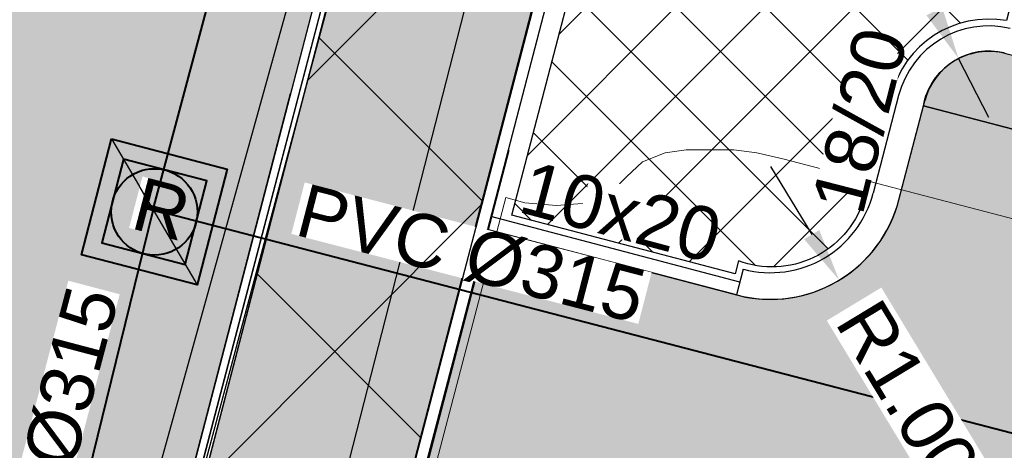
# Model space of a CAD drawing. Header units: metres. Extents: x 252743 to 254903, y 592696 to 593766.
# Tile 18 of 174: x 253659.57 to 253666.98, y 592973.41 to 592976.65. Entities that reach past the tile are written whole.
import ezdxf
from ezdxf.enums import TextEntityAlignment as Align

# ---------------------------------------------------------------- set-up
doc = ezdxf.new("R2010")
doc.units = ezdxf.units.M
doc.linetypes.add('ACAD_ISO11W100', pattern=[33, 12, -3, 12, -3, 0, -3])
doc.linetypes.add('DASHED', pattern=[19.049999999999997, 12.7, -6.35])
for name, color, linetype, lineweight in [('132034000_dwg', 8, 'Continuous', 5), ('B-BH-VH-OPENVERHARDING-G', 250, 'Continuous', 18), ('B-WE-GR-BOOM-S2', 8, 'Continuous', 9), ('B-WE-GR-BOOM_STAMDIAMETER-T', 7, 'Continuous', 25), ('N-RI-HWA-INSPECTIEPUT', 150, 'Continuous', 40), ('N-RI-HWA-PVC', 150, 'ACAD_ISO11W100', 40), ('N-RI-IT-HWA-INSPECTIEPUT', 150, 'Continuous', 40)]:
    doc.layers.add(name, color=color, linetype=linetype, lineweight=lineweight)
for name, color, linetype in [('B-RI-DWA-BETON', 8, 'Continuous'), ('B-RI-HWA-PVC', 8, 'Continuous'), ('N-GR-ARC-GROENVOORZIENING-N', 82, 'Continuous'), ('N-KL-NUTSSTROOK', 10, 'Continuous'), ('N-RI-TEKST 200', 7, 'Continuous'), ('N-WB-ANTIWORTELSCHERM', 6, 'ZIGZAG'), ('N-WB-ARC-ASFALT', 8, 'Continuous'), ('N-WB-ARC-BETONTEGEL 30X30', 8, 'Continuous'), ('N-WB-ARC-SBS-KF-ROODBRUIN-PARKEREN', 24, 'Continuous'), ('N-WB-ARC-SBS-KF-ROODBRUIN-RIJBAAN', 24, 'Continuous'), ('N-WB-BAND GAZONBAND 10x20', 7, 'DASHED'), ('N-WB-BAND OPSLUITBAND 10x20', 7, 'DASHED'), ('N-WB-BAND TEKST 200', 7, 'Continuous'), ('N-WB-BAND TROTTOIRBAND 18 20', 7, 'ACAD_ISO11W100'), ('N-WB-BOCHTSTRAAL', 7, 'Continuous'), ('N-WB-KANTVERHARDING', 2, 'Continuous')]:
    doc.layers.add(name, color=color, linetype=linetype)
doc.layers.add('N-WB-ARC-ASFALT ROOD', color=7, linetype='Continuous', true_color=0xff6666)
doc.layers.add('N-WB-HULP', color=6, linetype='Continuous', plot=False)
doc.layers.get('0').freeze()
doc.styles.add('N_STANDARD 200', font='arial.ttf', dxfattribs={"height": 0.4})
doc.styles.add('NLCS-ISO', font='txt')
doc.linetypes.add('ZIGZAG', pattern='A,0.00254,-5.08,[131,ltypeshp.shx,S=5.08,R=0,X=-5.08,Y=0],-10.16,[131,ltypeshp.shx,S=5.08,R=180,X=5.08,Y=0],-5.08', length=20.32254)
doc.dimstyles.new('N_DIMENSION 200', dxfattribs={"dimtxt": 0.4, "dimasz": 0.4, "dimexe": 0.125, "dimexo": 0.125, "dimgap": 0.25, "dimtad": 1, "dimzin": 3, "dimdsep": 46, "dimtxsty": 'N_STANDARD 200', "dimcen": 0, "dimazin": 3, "dimtfac": 1, "dimtix": 1, "dimtmove": 2, "dimatfit": 3, "dimfxl": 0.125, "dimfxlon": 1, "dimtfill": 1, "dimtolj": 1, "dimtzin": 0, "dimarcsym": 0})

# ---------------------------------------------------------------- blocks, each defined once
blk = doc.blocks.new('OP HOOGTE STELLEN GIET RWA')
blk.add_lwpolyline([(-1.624999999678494, 1.624344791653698), (-1.624999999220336, -1.625655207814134), (1.625000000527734, -1.6256552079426), (1.6249999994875, 1.624344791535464)], close=True)
blk.add_circle((0, 0), 1.625)
at = {"insert": (-0.767318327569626, 1.17813558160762), "char_height": 2, "attachment_point": 1, "style": 'N_STANDARD 200', "bg_fill": 3, "box_fill_scale": 1, "bg_fill_color": 256, "bg_fill_transparency": 0}
blk.add_mtext_dynamic_manual_height_columns('R', width=0.4, gutter_width=2, heights=[0], dxfattribs=at)
blk = doc.blocks.new('INSPECTIEPUT IT')
at = {"flags": 128}
blk.add_lwpolyline([(-2.249999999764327, 2.249999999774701), (2.250000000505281, 2.24999999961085), (2.249999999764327, -2.250000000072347), (-2.250000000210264, -2.249999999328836), (-2.249999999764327, 2.249999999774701)], dxfattribs=at)
at = {"layer": 'N-WB-HULP'}
blk.add_line((-2.249999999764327, 2.249999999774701), (2.249999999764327, -2.250000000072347), dxfattribs=at)
blk = doc.blocks.new('*D631')
at = {"layer": 'Defpoints', "color": 0, "transparency": 16777216}
for p in [(253665.2221467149, 592975.550062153), (253665.7398136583, 592974.694479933)]:
    blk.add_point(p, dxfattribs=at)
at = {"layer": 'N-WB-BOCHTSTRAAL', "color": 0, "lineweight": -2, "transparency": 16777216}
blk.add_line((253665.2221467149, 592975.550062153), (253665.5327468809, 592975.0367128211), dxfattribs=at)
at = {"layer": 'N-WB-BOCHTSTRAAL', "color": 0, "transparency": 16777216}
blk.add_solid([(253665.5897856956, 592975.0712239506), (253665.4757080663, 592975.0022016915), (253665.7398136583, 592974.694479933)], dxfattribs=at)
at = {"layer": 'N-WB-BOCHTSTRAAL', "color": 0, "transparency": 16777216, "insert": (253666.2563682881, 592973.8407361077), "char_height": 0.4, "attachment_point": 5, "rotation": 301.1758843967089, "style": 'N_STANDARD 200', "bg_fill": 3, "box_fill_scale": 1.1, "bg_fill_color": 256, "bg_fill_true_color": 13158600, "bg_fill_transparency": 0}
blk.add_mtext('\\A1;R1.00', dxfattribs=at)
blk = doc.blocks.new('*D632')
at = {"layer": 'Defpoints', "color": 0, "transparency": 16777216}
for p in [(253666.6391928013, 592976.3622232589), (253666.8678428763, 592975.9175670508)]:
    blk.add_point(p, dxfattribs=at)
at = {"layer": 'N-WB-BOCHTSTRAAL', "color": 0, "lineweight": -2, "transparency": 16777216}
for p, q in [((253665.3951242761, 592978.7815655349), (253666.4562727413, 592976.7179482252)), ((253666.8678428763, 592975.9175670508), (253666.6391928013, 592976.3622232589))]:
    blk.add_line(p, q, dxfattribs=at)
at = {"layer": 'N-WB-BOCHTSTRAAL', "color": 0, "transparency": 16777216}
blk.add_solid([(253666.5155602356, 592976.7484349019), (253666.3969852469, 592976.6874615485), (253666.6391928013, 592976.3622232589)], dxfattribs=at)
at = {"layer": 'N-WB-BOCHTSTRAAL', "color": 0, "transparency": 16777216, "insert": (253666.2381901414, 592978.1353384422), "char_height": 0.4, "attachment_point": 5, "rotation": 297.2130278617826, "style": 'N_STANDARD 200', "bg_fill": 3, "box_fill_scale": 1.1, "bg_fill_color": 256, "bg_fill_true_color": 13158600, "bg_fill_transparency": 0}
blk.add_mtext('\\A1;R0.50', dxfattribs=at)
blk = doc.blocks.new('132034000_dwg_GWW-CAD Bgt tekening 12A-1381416-Plot dakaanzicht')
at = {"layer": 'B-BH-VH-OPENVERHARDING-G', "color": 253, "lineweight": 9, "flags": 128}
for points in [[(253665075, 592982645), (253664393, 592980041), (253674304, 592977460), (253673562, 592974542), (253673292, 592973529), (253665315, 592975607), (253665120, 592975652), (253664947, 592975675), (253664774, 592975675), (253664587, 592975675), (253664429, 592975652), (253664257, 592975585), (253664137, 592975472), (253664017, 592975352), (253663866, 592975277), (253663611, 592975255), (253663371, 592975277), (253663229, 592975315), (253662351, 592971975), (253661551, 592969165), (253659976, 592969498), (253660094, 592970075), (253667930, 593000000)], [(253681380, 593049589.0000001), (253667930, 593000000.0000001), (253660094, 592970075.0000001), (253659976, 592969498.0000001), (253659919, 592968756), (253659919, 592967915.0000001), (253660009, 592967060.0000001), (253660189, 592966084), (253660430, 592965124.0000001), (253661030, 592963608), (253661555, 592962392.0000002), (253662216, 592961087), (253662846, 592959721), (253663386, 592958460.0000001)], [(253662351, 592971975), (253663229, 592975315), (253663371, 592975277), (253663611, 592975255), (253663866, 592975277), (253664017, 592975352), (253664137, 592975472), (253664257, 592975585), (253664429, 592975652), (253664587, 592975675), (253664774, 592975675), (253664947, 592975675), (253665120, 592975652), (253665315, 592975607), (253673292, 592973529)]]:
    blk.add_lwpolyline(points, dxfattribs=at)
blk = doc.blocks.new('132034000_dwg-1357416-Plot dakaanzicht')
blk.add_blockref('132034000_dwg_GWW-CAD Bgt tekening 12A-1381416-Plot dakaanzicht', (0, 0))
blk = doc.blocks.new('SGR-BOOM_06_ST')
at = {"linetype": 'Continuous', "flags": 128}
blk.add_lwpolyline([(2.697926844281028, 3.519936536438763), (2.530031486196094, 3.938911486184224), (2.197017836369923, 4.064448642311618), (1.94450365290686, 4.524361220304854), (1.273022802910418, 4.692183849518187), (0.8554126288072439, 4.524288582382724), (1.107912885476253, 4.273186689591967), (1.064270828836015, 3.811889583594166), (0.2276521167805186, 3.979701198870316), (0.3518243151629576, 4.315444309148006), (0.1839317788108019, 4.692111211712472), (-0.1504327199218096, 4.608837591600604), (-0.4861730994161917, 4.692066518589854), (-1.154910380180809, 4.649713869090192), (-1.490634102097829, 4.483188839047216), (-1.95193375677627, 4.56504461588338), (-2.538756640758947, 4.105076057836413), (-2.119756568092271, 3.896293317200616), (-1.994180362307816, 3.643818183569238), (-1.575180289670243, 3.435035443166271), (-1.994130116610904, 2.890461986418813), (-2.538667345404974, 2.766231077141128), (-2.915367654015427, 3.099211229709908), (-2.619546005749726, 3.216664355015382), (-2.873110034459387, 3.855299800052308), (-3.627802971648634, 3.434898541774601), (-4.004453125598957, 3.015887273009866), (-3.794266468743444, 2.84803387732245), (-4.004419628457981, 2.513649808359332), (-4.424759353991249, 2.345754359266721), (-4.716801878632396, 2.05367287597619), (-5.01017267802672, 1.214316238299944), (-3.88011881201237, 0.9209648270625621), (-3.712226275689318, 0.5442979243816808), (-4.004271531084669, 0.2931597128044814), (-4.506508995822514, 0.2931262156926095), (-4.602327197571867, 0.5555981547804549), (-5.093368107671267, 0.3763383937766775), (-4.757596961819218, -0.1681847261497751), (-4.925450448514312, -0.3770066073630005), (-4.716628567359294, -0.544860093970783), (-4.88446521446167, -1.006165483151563), (-4.532341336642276, -1.182198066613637), (-4.716561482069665, -1.550699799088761), (-4.424496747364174, -1.591623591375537), (-4.292786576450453, -1.70719043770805), (-4.61907625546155, -2.106831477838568), (-3.920821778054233, -2.682045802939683), (-3.668355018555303, -2.430910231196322), (-3.459575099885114, -1.969602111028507), (-3.627456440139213, -1.760802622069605), (-3.418684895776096, -1.173935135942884), (-3.123882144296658, -1.341782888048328), (-2.788119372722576, -1.760746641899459), (-2.496040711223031, -2.010481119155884), (-2.788049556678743, -2.807529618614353), (-3.418567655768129, -2.931766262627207), (-3.668290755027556, -3.394441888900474), (-3.332530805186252, -3.771097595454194), (-2.831649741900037, -3.896623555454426), (-2.768861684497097, -4.022178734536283), (-2.70607362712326, -4.147733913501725), (-2.328058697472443, -3.728722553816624), (-1.825821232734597, -3.728689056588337), (-1.574691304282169, -3.89653972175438), (-1.698860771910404, -4.27322610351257), (-1.6988383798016, -4.608960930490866), (-1.154284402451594, -4.735848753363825), (-0.6097418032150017, -4.692139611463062), (-0.4855303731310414, -4.944614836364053), (-0.2330665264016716, -4.64980644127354), (0.1012924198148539, -4.483281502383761), (-0.05880460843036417, -4.006538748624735), (0.2691206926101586, -3.89641674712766), (0.7727313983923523, -4.023307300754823), (0.8560217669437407, -4.608790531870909), (1.149445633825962, -4.565098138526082), (1.441519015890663, -4.735675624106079), (2.070647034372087, -4.232031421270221), (2.365446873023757, -4.356206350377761), (2.321760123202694, -4.14739857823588), (2.657483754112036, -3.979508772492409), (2.406348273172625, -3.728406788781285), (2.112915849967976, -3.643810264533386), (2.574182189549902, -3.226158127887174), (2.615108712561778, -2.975036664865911), (3.159645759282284, -2.848076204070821), (3.537702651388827, -3.058226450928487), (3.787439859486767, -2.807091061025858), (3.770391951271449, -2.632754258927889), (4.123163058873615, -2.632730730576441), (4.123146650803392, -2.386717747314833), (4.458873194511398, -2.262500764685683), (4.458859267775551, -2.05369007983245), (4.082181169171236, -2.05371520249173), (4.543444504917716, -1.591025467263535), (4.250006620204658, -1.424542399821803), (4.626693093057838, -1.550076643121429), (4.752232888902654, -1.256641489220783), (4.54339981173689, -0.9209205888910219), (4.835431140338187, -0.4609716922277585), (4.667549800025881, -0.2521722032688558), (4.249928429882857, -0.2522000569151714), (3.746303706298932, 0.08486595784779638), (4.082024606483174, 0.2936990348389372), (4.375415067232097, 0.8382641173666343), (4.543299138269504, 0.5885213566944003), (4.876296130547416, 0.7127381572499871), (4.667437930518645, 1.425137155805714), (4.711079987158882, 1.886434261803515), (4.499534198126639, 1.969671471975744), (4.163754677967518, 2.639753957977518), (3.828442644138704, 3.012677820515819), (3.373874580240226, 2.603955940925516), (3.662895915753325, 2.430909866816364), (3.914056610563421, 1.801765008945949), (3.537384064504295, 1.718488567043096), (3.327180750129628, 2.136095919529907), (2.991451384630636, 2.054186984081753), (2.657064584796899, 2.305283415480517), (2.238064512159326, 2.514066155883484), (2.446864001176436, 2.681947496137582), (2.321287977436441, 2.931693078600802), (2.530081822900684, 3.184190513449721), (2.865825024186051, 3.05865353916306), (3.159240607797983, 3.226540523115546)], close=True, dxfattribs=at)
blk.add_circle((0, 0), 0.15)
at = {"layer": 'B-WE-GR-BOOM_STAMDIAMETER-T', "style": 'NLCS-ISO'}
blk.add_attdef('STAMDIAMETER', text='', height=0.3, dxfattribs=at).set_placement((0, 0), align=Align.BOTTOM_LEFT)

msp = doc.modelspace()

# ---------------------------------------------------------------- hatches: boundary and pattern name
at = {"layer": 'N-GR-ARC-GROENVOORZIENING-N'}
h = msp.add_hatch(dxfattribs=at)
h.set_pattern_fill('ANSI37', color=256, scale=0.15)
h.set_pattern_definition([(45, (0, 0), (-0.3367596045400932, 0.3367596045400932), []), (135, (0, 0), (-0.3367596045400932, -0.3367596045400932), [])])
edge = h.paths.add_edge_path()
edge.add_line((253665.8241202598, 592984.9365791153), (253690.9600179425, 592978.3349708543))
edge.add_line((253690.9600179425, 592978.3349708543), (253689.2832720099, 592971.9145562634))
edge.add_line((253689.2832720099, 592971.9145562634), (253687.3934096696, 592972.3992110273))
edge.add_line((253687.3934096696, 592972.3992110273), (253688.3976139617, 592976.2554228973))
edge.add_line((253688.3976139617, 592976.2554228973), (253668.5590276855, 592981.420747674))
edge.add_line((253668.5590276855, 592981.420747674), (253667.3754601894, 592976.8749917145))
edge.add_line((253667.3754601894, 592976.8749917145), (253667.0747247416, 592976.9405079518))
edge.add_line((253667.0747247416, 592976.9405079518), (253667.0006111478, 592976.6473919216))
edge.add_arc((253666.8685222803, 592975.898911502), 0.7600463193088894, 79.99171674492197, 165.8970195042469)
edge.add_line((253666.1313842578, 592976.0841085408), (253665.9221358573, 592975.2885269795))
edge.add_arc((253665.2340673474, 592975.5186932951), 0.7255444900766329, 249.5883620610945, 341.50435756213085, ccw=False)
edge.add_line((253664.9810246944, 592974.838704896), (253664.9554193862, 592974.7412997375))
edge.add_line((253664.9554193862, 592974.7412997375), (253663.2731507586, 592975.1835248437))
edge.add_line((253663.2731507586, 592975.1835248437), (253665.8241202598, 592984.9365791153))
at = {"layer": 'N-WB-ARC-ASFALT ROOD'}
h = msp.add_hatch(color=256, dxfattribs=at)
h.dxf.hatch_style = 1
edge = h.paths.add_edge_path()
edge.add_line((253681.795198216, 593060.7059606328), (253684.1282167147, 593060.142150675))
edge.add_line((253684.1282167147, 593060.142150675), (253682.5989554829, 593054.1359466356))
edge.add_line((253682.5989554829, 593054.1359466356), (253682.1889293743, 593052.5565142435))
edge.add_line((253682.1889293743, 593052.5565142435), (253680.6620729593, 593047.0858704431))
edge.add_line((253680.6620729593, 593047.0858704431), (253679.1054187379, 593041.5084627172))
edge.add_line((253679.1054187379, 593041.5084627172), (253678.549143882, 593039.5153600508))
edge.add_line((253678.549143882, 593039.5153600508), (253677.9928690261, 593037.5222573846))
edge.add_line((253677.9928690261, 593037.5222573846), (253676.8855549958, 593033.5548112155))
edge.add_line((253676.8855549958, 593033.5548112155), (253674.8652522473, 593026.2635190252))
edge.add_line((253674.8652522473, 593026.2635190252), (253672.5949240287, 593018.0106704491))
edge.add_line((253672.5949240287, 593018.0106704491), (253669.1808892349, 593004.990021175))
edge.add_line((253669.1808892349, 593004.990021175), (253667.7481913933, 592999.5260569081))
edge.add_line((253667.7481913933, 592999.5260569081), (253666.2847002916, 592994.0059281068))
edge.add_line((253666.2847002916, 592994.0059281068), (253664.0826329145, 592985.5608251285))
edge.add_line((253664.0826329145, 592985.5608251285), (253663.1593980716, 592982.0452766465))
edge.add_line((253663.1593980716, 592982.0452766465), (253662.2369665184, 592978.516837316))
edge.add_line((253662.2369665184, 592978.516837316), (253660.006828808, 592969.9547469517))
edge.add_arc((253666.0676338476, 592968.4498053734), 6.244854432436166, 166.0550773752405, 177.3909185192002)
edge.add_arc((253671.3733736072, 592968.3499073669), 11.5505111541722, 178.0939806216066, 204.17029611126)
edge.add_line((253660.8354667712, 592963.6205493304), (253661.3879641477, 592962.4570251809))
edge.add_line((253661.3879641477, 592962.4570251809), (253661.9203218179, 592961.4069519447))
edge.add_line((253661.9203218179, 592961.4069519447), (253662.3882558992, 592960.3836082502))
edge.add_line((253662.3882558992, 592960.3836082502), (253663.0665735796, 592958.6907580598))
edge.add_line((253663.0665735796, 592958.6907580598), (253663.7417722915, 592956.9366841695))
edge.add_line((253663.7417722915, 592956.9366841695), (253664.4567925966, 592954.6718779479))
edge.add_line((253664.4567925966, 592954.6718779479), (253665.1018604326, 592952.5979883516))
edge.add_arc((253657.4625816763, 592950.2228209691), 8.000000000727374, -15.185234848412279, 17.271260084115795, ccw=False)
edge.add_line((253665.1832539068, 592948.1272970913), (253663.8743140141, 592943.3046863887))
edge.add_line((253663.8743140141, 592943.3046863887), (253662.2023406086, 592937.1479015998))
edge.add_line((253662.2023406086, 592937.1479015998), (253660.5501915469, 592931.0761358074))
edge.add_line((253660.5501915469, 592931.0761358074), (253657.2588915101, 592918.9803731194))
edge.add_line((253657.2588915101, 592918.9803731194), (253654.956477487, 592910.5188371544))
edge.add_line((253654.956477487, 592910.5188371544), (253653.3995344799, 592904.7976819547))
edge.add_arc((253645.1249373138, 592907.1613335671), 8.605568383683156, 290.78435530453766, 344.05792668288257, ccw=False)
edge.add_line((253648.1786378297, 592899.1157931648), (253644.0813659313, 592897.5188260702))
edge.add_arc((253645.8607225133, 592892.9533151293), 4.89999999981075, 111.2927906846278, 175.0684615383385)
edge.add_line((253640.9788616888, 592893.3745453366), (253640.167268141, 592883.9685562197))
edge.add_line((253640.167268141, 592883.9685562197), (253637.7819840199, 592884.2424560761))
edge.add_line((253637.7819840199, 592884.2424560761), (253638.1915143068, 592888.9887203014))
edge.add_line((253638.1915143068, 592888.9887203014), (253638.4442218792, 592891.9174827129))
edge.add_line((253638.4442218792, 592891.9174827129), (253638.5877461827, 592893.5808621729))
edge.add_arc((253645.8607225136, 592892.9533151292), 7.300000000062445, 111.2927906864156, 175.0684615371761, ccw=False)
edge.add_line((253643.20984434, 592899.7549946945), (253647.4177918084, 592901.3949949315))
edge.add_arc((253645.1253727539, 592907.1610918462), 6.205083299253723, 291.6812147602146, 344.0589684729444)
edge.add_line((253651.0918387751, 592905.4568788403), (253652.6889135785, 592911.326242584))
edge.add_line((253652.6889135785, 592911.326242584), (253654.5364483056, 592918.1160644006))
edge.add_line((253654.5364483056, 592918.1160644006), (253656.4453742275, 592925.1315032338))
edge.add_line((253656.4453742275, 592925.1315032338), (253659.3110641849, 592935.6631180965))
edge.add_line((253659.3110641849, 592935.6631180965), (253661.5581123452, 592943.933343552))
edge.add_line((253661.5581123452, 592943.933343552), (253662.8670522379, 592948.7559542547))
edge.add_arc((253657.4582230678, 592950.2233490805), 5.604344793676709, 344.8212266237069, 377.9019312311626)
edge.add_line((253662.7912281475, 592951.9460612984), (253661.8304349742, 592955.0193743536))
edge.add_arc((253611.1297324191, 592938.4890565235), 53.32740990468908, 18.05789785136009, 23.07416480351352)
edge.add_line((253660.1908595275, 592959.3892587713), (253659.9351419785, 592959.9796275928))
edge.add_arc((253868.7138842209, 593063.3533541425), 232.9692910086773, 205.8811838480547, 206.3416364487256, ccw=False)
edge.add_arc((253671.5954013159, 592968.3678242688), 14.1718472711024, 178.2170799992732, 208.2464669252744, ccw=False)
edge.add_arc((253666.0513985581, 592968.4530680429), 8.628317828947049, 166.063415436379, 177.6374467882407, ccw=False)
edge.add_line((253657.677073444, 592970.5311795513), (253658.7306129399, 592974.5766835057))
edge.add_line((253658.7306129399, 592974.5766835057), (253659.6422416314, 592978.076667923))
edge.add_line((253659.6422416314, 592978.076667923), (253660.8501072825, 592982.7005672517))
edge.add_line((253660.8501072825, 592982.7005672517), (253663.3876386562, 592992.4074131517))
edge.add_line((253663.3876386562, 592992.4074131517), (253664.8461752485, 592997.9454542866))
edge.add_line((253664.8461752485, 592997.9454542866), (253665.6668127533, 593001.0448688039))
edge.add_line((253665.6668127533, 593001.0448688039), (253666.7235345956, 593005.0800491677))
edge.add_line((253666.7235345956, 593005.0800491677), (253668.8186469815, 593013.0706142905))
edge.add_line((253668.8186469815, 593013.0706142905), (253670.2820787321, 593018.6524817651))
edge.add_line((253670.2820787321, 593018.6524817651), (253671.9966548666, 593024.896403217))
edge.add_line((253671.9966548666, 593024.896403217), (253674.297867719, 593033.2109778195))
edge.add_line((253674.297867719, 593033.2109778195), (253678.7619207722, 593049.2054380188))
edge.add_line((253678.7619207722, 593049.2054380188), (253680.3137236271, 593054.8874395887))
edge.add_line((253680.3137236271, 593054.8874395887), (253681.795198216, 593060.7059606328))
at = {"layer": 'N-WB-ARC-BETONTEGEL 30X30'}
h = msp.add_hatch(dxfattribs=at)
h.set_pattern_fill('AR-B88', color=256, scale=0.002, angle=255.07, style=0)
h.set_pattern_definition([(255.07, (347.7034093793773, 85.49383894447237), (0.3926804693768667, -0.1047043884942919), []), (345.07, (347.7034093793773, 85.49383894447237), (0.4450326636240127, 0.09163584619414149), [0.4064, -0.4064])])
h.paths.add_polyline_path([(253672.7511180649, 593018.2116929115), (253667.9948731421, 593000.0684130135), (253666.4070259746, 592994.0776182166), (253664.1657516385, 592985.4968022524), (253663.1100139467, 592981.4635453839), (253661.5881619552, 592975.6421768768), (253660.1036000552, 592969.9295412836), (253661.5551687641, 592969.5514562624), (253663.0325852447, 592975.2236501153), (253665.6272428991, 592985.1432294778), (253667.8402875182, 592993.6304310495), (253669.442300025, 592999.6724782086), (253671.0226853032, 593005.7060406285), (253674.1958395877, 593017.8066287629)])
at = {"layer": 'N-WB-ARC-SBS-KF-ROODBRUIN-RIJBAAN'}
h = msp.add_hatch(dxfattribs=at)
h.set_pattern_fill('AR-BRSTD', color=256, scale=0.002, angle=74.95)
h.set_pattern_definition([(74.95, (0, 0), (-0.1308364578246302, 0.03517992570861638), []), (164.95, (0, 0), (-0.1835997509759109, -0.161050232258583), [0.1354836, -0.1354836])])
edge = h.paths.add_edge_path()
edge.add_line((253749.4655183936, 592954.9286246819), (253749.3294561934, 592954.4060473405))
edge.add_line((253749.3294561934, 592954.4060473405), (253703.9523352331, 592966.2209586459))
edge.add_line((253703.9523352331, 592966.2209586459), (253676.8195073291, 592973.2860929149))
edge.add_line((253676.8195073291, 592973.2860929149), (253666.373911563, 592976.004899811))
edge.add_arc((253666.868071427, 592975.9150717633), 0.5022579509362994, 75.18723035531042, 169.6973085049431, ccw=False)
edge.add_line((253666.9964793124, 592976.4006378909), (253669.8974817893, 592975.6472542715))
edge.add_line((253669.8974817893, 592975.6472542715), (253687.3354988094, 592971.1068943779))
edge.add_line((253687.3354988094, 592971.1068943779), (253711.5828817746, 592964.7920352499))
edge.add_line((253711.5828817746, 592964.7920352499), (253727.6000570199, 592960.6217098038))
edge.add_line((253727.6000570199, 592960.6217098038), (253749.4655183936, 592954.9286246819))
h = msp.add_hatch(dxfattribs=at)
h.set_pattern_fill('AR-HBONE', color=256, scale=0.002, angle=164.95)
h.set_pattern_definition([(209.95, (0, 0), (-0.07461856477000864, -0.2775113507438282), [0.6096, -0.2032]), (299.95, (-0.1760648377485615, -0.1014463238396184), (-0.07461856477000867, -0.2775113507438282), [0.6096, -0.2032])])
edge = h.paths.add_edge_path()
edge.add_line((253663.0904468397, 592975.0764520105), (253665.0347420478, 592974.5666594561))
edge.add_arc((253665.2205271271, 592975.5511151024), 1.001832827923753, 259.3129109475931, 345.3711205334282)
edge.add_line((253666.1898825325, 592975.2980951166), (253666.3739138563, 592976.0048992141))
edge.add_line((253666.3739138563, 592976.0048992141), (253666.9421883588, 592975.8569872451))
edge.add_line((253666.9421883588, 592975.8569872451), (253686.6968262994, 592970.7151985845))
edge.add_line((253686.6968262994, 592970.7151985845), (253693.2481519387, 592969.0078010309))
edge.add_line((253693.2481519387, 592969.0078010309), (253717.777923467, 592962.6214560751))
edge.add_line((253717.777923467, 592962.6214560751), (253728.1715909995, 592959.9148695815))
edge.add_line((253728.1715909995, 592959.9148695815), (253747.6159256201, 592954.8521951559))
edge.add_line((253747.6159256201, 592954.8521951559), (253749.3294561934, 592954.4060473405))
edge.add_line((253749.3294561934, 592954.4060473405), (253749.4655183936, 592954.9286246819))
edge.add_arc((253750.7253535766, 592959.7673037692), 4.999999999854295, 255.4060581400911, 300.4258037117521)
edge.add_line((253753.2574643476, 592955.4558753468), (253758.2192762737, 592947.0073914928))
edge.add_line((253758.2192762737, 592947.0073914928), (253717.5725960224, 592957.5902571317))
edge.add_line((253717.5725960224, 592957.5902571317), (253701.1223852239, 592961.8736075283))
edge.add_line((253701.1223852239, 592961.8736075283), (253699.0990891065, 592962.4004390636))
edge.add_line((253699.0990891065, 592962.4004390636), (253682.1637752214, 592966.8101037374))
edge.add_line((253682.1637752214, 592966.8101037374), (253665.726633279, 592971.0900529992))
edge.add_line((253665.726633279, 592971.0900529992), (253665.1426024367, 592971.242124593))
edge.add_line((253665.1426024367, 592971.242124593), (253665.2408924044, 592971.6160320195))
edge.add_arc((253664.2732700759, 592971.8684436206), 1.000002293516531, 345.3797699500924, 435.2163578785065)
edge.add_line((253664.5284403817, 592972.835342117), (253662.6368243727, 592973.3345487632))
edge.add_line((253662.6368243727, 592973.3345487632), (253663.0904468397, 592975.0764520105))

# ---------------------------------------------------------------- linework, layer by layer
at = {"layer": 'N-GR-ARC-GROENVOORZIENING-N'}
msp.add_lwpolyline([(253665.8241202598, 592984.9365791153), (253690.9600179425, 592978.3349708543), (253689.2832720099, 592971.9145562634), (253687.3934096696, 592972.3992110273), (253688.3976139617, 592976.2554228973), (253668.5590276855, 592981.420747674), (253667.3754601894, 592976.8749917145), (253667.0747247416, 592976.9405079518), (253667.0006111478, 592976.6473919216, 0.3934332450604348), (253666.1313842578, 592976.0841085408), (253665.9221358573, 592975.2885269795, -0.4240423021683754), (253664.9810246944, 592974.838704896), (253664.9554193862, 592974.7412997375), (253663.2731507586, 592975.1835248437)], format="xyb", close=True, dxfattribs=at)
at = {"layer": 'N-RI-HWA-PVC'}
for p, q in [((253683.2489900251, 593059.7004552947), (253660.5728663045, 592975.2464159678)), ((253660.6254453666, 592975.2116990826), (253688.6300969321, 592967.9364853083))]:
    msp.add_line(p, q, dxfattribs=at)
at = {"layer": 'N-WB-ARC-ASFALT'}
msp.add_lwpolyline([(253672.5949240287, 593018.0106704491), (253669.1808892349, 593004.990021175), (253667.7481913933, 592999.5260569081), (253666.2847002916, 592994.0059281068), (253664.0826329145, 592985.5608251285), (253663.1593980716, 592982.0452766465), (253662.2369665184, 592978.516837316), (253660.006828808, 592969.9547469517, 0.04950231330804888), (253659.8292530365, 592968.7340794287, 0.1142729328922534), (253660.8354667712, 592963.6205493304), (253661.3879641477, 592962.4570251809), (253661.9203218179, 592961.4069519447), (253662.3882558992, 592960.3836082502), (253663.0665735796, 592958.6907580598), (253663.7417722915, 592956.9366841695), (253664.4567925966, 592954.6718779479), (253665.1018604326, 592952.5979883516, -0.1425725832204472), (253665.1832539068, 592948.1272970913), (253663.8743140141, 592943.3046863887), (253662.2023406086, 592937.1479015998), (253660.5501915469, 592931.0761358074), (253657.2588915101, 592918.9803731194), (253654.956477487, 592910.5188371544), (253653.3995344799, 592904.7976819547, -0.2367289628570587)], format="xyb", dxfattribs=at)
at = {"layer": 'N-WB-ARC-BETONTEGEL 30X30'}
for points in [[(253684.2531150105, 593060.2719712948), (253684.2529999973, 593060.2720000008), (253681.3799999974, 593049.5890000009), (253667.9299999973, 593000.0000000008), (253660.0939999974, 592970.0750000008), (253659.9759999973, 592969.4980000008)], [(253661.5509795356, 592969.1649214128), (253659.9760000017, 592969.498000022), (253660.0939999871, 592970.0749999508), (253660.2550110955, 592970.6898873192), (253660.3967423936, 592971.231146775), (253660.5087492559, 592971.6588912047), (253660.9717024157, 592973.4268689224), (253662.1760212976, 592978.026057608), (253662.7781545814, 592980.325552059), (253665.7965854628, 592991.8526761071), (253667.9300000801, 593000.000000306), (253671.223915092, 593012.1443833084), (253672.9413039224, 593018.4762490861)], [(253674.2954163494, 593017.7931502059), (253672.7055422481, 593011.7311253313), (253671.1215960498, 593005.6878368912), (253669.539, 592999.647), (253667.937, 592993.605), (253665.6836232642, 592985.0251744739), (253663.0904480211, 592975.0764565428), (253662.6328218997, 592973.3356009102), (253662.6116230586, 592973.237776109), (253661.5510000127, 592969.1650000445)]]:
    msp.add_lwpolyline(points, dxfattribs=at)
at = {"layer": 'N-WB-ARC-SBS-KF-ROODBRUIN-PARKEREN'}
for points in [[(253749.4655183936, 592954.9286246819), (253749.3294561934, 592954.4060473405), (253703.9523352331, 592966.2209586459), (253676.8195073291, 592973.2860929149), (253666.373911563, 592976.004899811, -0.4374613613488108), (253666.9964793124, 592976.4006378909), (253669.8974817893, 592975.6472542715), (253687.3354988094, 592971.1068943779), (253711.5828817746, 592964.7920352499), (253727.6000570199, 592960.6217098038)], [(253663.0904468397, 592975.0764520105), (253665.0347420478, 592974.5666594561, 0.3942039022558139), (253666.1898825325, 592975.2980951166), (253666.3739138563, 592976.0048992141), (253666.9421883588, 592975.8569872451), (253686.6968262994, 592970.7151985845), (253693.2481519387, 592969.0078010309), (253717.777923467, 592962.6214560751), (253728.1715909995, 592959.9148695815), (253747.6159256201, 592954.8521951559), (253749.3294561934, 592954.4060473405), (253749.4655183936, 592954.9286246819, 0.1990019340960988), (253753.2574643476, 592955.4558753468), (253758.2192762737, 592947.0073914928), (253717.5725960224, 592957.5902571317), (253701.1223852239, 592961.8736075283), (253699.0990891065, 592962.4004390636), (253682.1637752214, 592966.8101037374), (253665.726633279, 592971.0900529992), (253665.1426024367, 592971.242124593), (253665.2408924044, 592971.6160320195, 0.413378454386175), (253664.5284403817, 592972.835342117), (253662.6368243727, 592973.3345487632)]]:
    msp.add_lwpolyline(points, format="xyb", close=True, dxfattribs=at)
at = {"layer": 'N-WB-BAND GAZONBAND 10x20', "ltscale": 0.5}
for points in [[(253660.006828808, 592969.9547469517), (253662.7461108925, 592980.471577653), (253664.0796785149, 592985.5494850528)], [(253661.6519400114, 592969.5262505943), (253664.3907899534, 592980.0414221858), (253665.7239220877, 592985.117671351)]]:
    msp.add_lwpolyline(points, dxfattribs=at)
at = {"layer": 'N-WB-BAND OPSLUITBAND 10x20', "ltscale": 0.4}
msp.add_line((253664.9910646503, 592974.6802307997), (253663.1154269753, 592975.1732876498), dxfattribs=at)
at = {"layer": 'N-WB-BAND OPSLUITBAND 10x20'}
msp.add_line((253665.0164883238, 592974.7769450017), (253664.965640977, 592974.5835165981), dxfattribs=at)
at = {"layer": 'N-WB-BAND TROTTOIRBAND 18 20', "ltscale": 0.2}
msp.add_line((253666.1878669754, 592976.0841085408), (253665.996335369, 592975.348488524), dxfattribs=at)
for centre, radius, start, end in [((253666.8652820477, 592975.9077316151), 0.7, 76.57505305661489, 165.4060581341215), ((253665.222146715, 592975.5500621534), 0.8, 255.2716372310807, 345.4060581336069)]:
    msp.add_arc(centre, radius, start, end, dxfattribs=at)
at = {"layer": 'N-WB-KANTVERHARDING'}
for p, q in [((253666.1898825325, 592975.2980951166), (253666.3839749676, 592976.0435505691)), ((253664.965640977, 592974.5835165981), (253663.0904480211, 592975.0764565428)), ((253664.965640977, 592974.5835165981), (253664.9679099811, 592974.5829201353))]:
    msp.add_line(p, q, dxfattribs=at)
for points in [[(253660.1036000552, 592969.9295412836), (253662.8428567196, 592980.4462743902), (253664.176398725, 592985.5240842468)], [(253661.5551687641, 592969.5514562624), (253664.2940441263, 592980.0667254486), (253665.6272018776, 592985.1430721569)]]:
    msp.add_lwpolyline(points, dxfattribs=at)
for centre, radius, start, end in [((253666.8678428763, 592975.9175670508), 0.4999999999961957, 76.57505307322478, 165.4060581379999), ((253665.222146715, 592975.5500621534), 1, 255.2716372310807, 345.4060581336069)]:
    msp.add_arc(centre, radius, start, end, dxfattribs=at)

# ---------------------------------------------------------------- block references
at = {"layer": '132034000_dwg', "color": 253, "lineweight": 9, "xscale": 0.001, "yscale": 0.001, "zscale": 0.001}
msp.add_blockref('132034000_dwg-1357416-Plot dakaanzicht', (0, 0), dxfattribs=at)
at = {"layer": 'B-WE-GR-BOOM-S2'}
ref = msp.add_blockref('SGR-BOOM_06_ST', (253657.3082998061, 592979.0309563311, -0.294), dxfattribs=dict(at, xscale=0.6, yscale=0.6, zscale=0.6))
ref.add_attrib('STAMDIAMETER', 'Dia 20', dxfattribs={"layer": 'B-WE-GR-BOOM_STAMDIAMETER-T', "height": 0.3, "style": 'NLCS-ISO'}).set_placement((253657.3082998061, 592979.0309563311, -0.294), align=Align.BOTTOM_LEFT)

# ---------------------------------------------------------------- next in the draw order: block references
at = {"layer": 'N-RI-HWA-INSPECTIEPUT', "xscale": 0.2, "yscale": 0.2, "zscale": 0.2, "rotation": 345.4455492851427}
msp.add_blockref('OP HOOGTE STELLEN GIET RWA', (253660.5801943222, 592975.2079633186), dxfattribs=at)

# ---------------------------------------------------------------- next in the draw order: linework, layer by layer
at = {"layer": 'B-RI-DWA-BETON'}
msp.add_line((253669.837196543, 593003.7531429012), (253661.0070810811, 592969.28), dxfattribs=at)
at = {"layer": 'B-RI-HWA-PVC'}
msp.add_line((253671.8150421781, 593013.599748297), (253655.648, 592955.392), dxfattribs=at)
at = {"layer": 'N-RI-HWA-PVC'}
msp.add_line((253660.5693036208, 592975.2154813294), (253655.6652842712, 592955.3367157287), dxfattribs=at)
at = {"layer": 'N-WB-ANTIWORTELSCHERM', "ltscale": 0.2}
msp.add_line((253673.2256984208, 593019.0398762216), (253660.094, 592970.075), dxfattribs=at)
at = {"layer": 'N-WB-ARC-BETONTEGEL 30X30'}
msp.add_lwpolyline([(253672.7511180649, 593018.2116929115), (253667.9948731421, 593000.0684130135), (253666.4070259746, 592994.0776182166), (253664.1657516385, 592985.4968022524), (253663.1100139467, 592981.4635453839), (253661.5881619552, 592975.6421768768), (253660.1036000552, 592969.9295412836), (253661.5551687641, 592969.5514562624), (253663.0325852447, 592975.2236501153), (253665.6272428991, 592985.1432294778), (253667.8402875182, 592993.6304310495), (253669.442300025, 592999.6724782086), (253671.0226853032, 593005.7060406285), (253674.1958395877, 593017.8066287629)], close=True, dxfattribs=at)

# ---------------------------------------------------------------- next in the draw order: block references
at = {"layer": 'N-RI-IT-HWA-INSPECTIEPUT', "xscale": 0.2, "yscale": 0.2, "zscale": 0.2, "rotation": 345.4455492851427}
msp.add_blockref('INSPECTIEPUT IT', (253660.5801943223, 592975.2079633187), dxfattribs=at)

# ---------------------------------------------------------------- next in the draw order: texts
at = {"layer": 'N-RI-TEKST 200', "attachment_point": 8, "style": 'N_STANDARD 200', "bg_fill": 3, "box_fill_scale": 1, "bg_fill_color": 256, "bg_fill_transparency": 0}
for insert, char_height, width, rotation in [((253662.915806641, 592974.6890054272), 0.4, 2.699999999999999, 345.4714470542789), ((253659.9899551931, 592973.2785496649), 0.4000000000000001, 2.7, 75.23947790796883)]:
    msp.add_mtext('PVC Ø315', dxfattribs=dict(at, insert=insert, char_height=char_height, width=width, rotation=rotation))

# ---------------------------------------------------------------- next in the draw order: hatches: boundary and pattern name
at = {"layer": 'N-KL-NUTSSTROOK'}
h = msp.add_hatch(dxfattribs=at)
h.set_pattern_fill('ANSI37', color=256, scale=0.5)
h.set_pattern_definition([(45, (0.01110095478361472, -0.01331456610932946), (-1.122532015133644, 1.122532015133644), []), (135, (0.01110095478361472, -0.01331456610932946), (-1.122532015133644, -1.122532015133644), [])])
h.paths.add_polyline_path([(253685.6844245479, 593059.7696635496), (253683.9435395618, 593052.9563786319), (253682.0082150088, 593045.9572178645), (253680.0768857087, 593039.0373696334), (253678.1531198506, 593032.1446208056), (253673.8580865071, 593016.518632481), (253669.749841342, 593000.8466031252), (253665.6408736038, 592985.1955043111), (253661.5551687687, 592969.5514562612), (253660.1036000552, 592969.9295412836), (253661.566046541, 592975.5442613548), (253663.0324861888, 592981.168338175), (253666.0084195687, 592992.5500385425), (253667.4853712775, 592998.277640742), (253669.0109342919, 593003.9443029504), (253672.004578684, 593015.3646425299), (253674.9797750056, 593026.3024087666), (253677.9985052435, 593037.1704637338), (253681.190632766, 593048.6076836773), (253684.224756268, 593060.1159785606)])

# ---------------------------------------------------------------- next in the draw order: linework, layer by layer
msp.add_lwpolyline([(253685.6844245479, 593059.7696635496), (253683.9435395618, 593052.9563786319), (253682.0082150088, 593045.9572178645), (253680.0768857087, 593039.0373696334), (253678.1531198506, 593032.1446208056), (253673.8580865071, 593016.518632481), (253669.749841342, 593000.8466031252), (253665.6408736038, 592985.1955043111), (253661.5551687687, 592969.5514562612), (253660.1036000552, 592969.9295412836), (253661.566046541, 592975.5442613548), (253663.0324861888, 592981.168338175), (253666.0084195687, 592992.5500385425), (253667.4853712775, 592998.277640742), (253669.0109342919, 593003.9443029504), (253672.004578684, 593015.3646425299), (253674.9797750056, 593026.3024087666), (253677.9985052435, 593037.1704637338), (253681.190632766, 593048.6076836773), (253684.224756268, 593060.1159785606)], close=True, dxfattribs=at)

# ---------------------------------------------------------------- next in the draw order: texts
at = {"layer": 'N-WB-BAND TEKST 200', "char_height": 0.4, "attachment_point": 8, "style": 'N_STANDARD 200', "bg_fill": 3, "box_fill_scale": 1, "bg_fill_color": 256, "bg_fill_transparency": 0}
for s, insert, width, rotation in [('{\\C7;18/20}', (253666.0920655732, 592975.8460415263), 1.114358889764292, 75.65583474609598), ('10x20', (253664.0426668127, 592975.0100966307), 0.584969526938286, 345.1145359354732)]:
    msp.add_mtext(s, dxfattribs=dict(at, insert=insert, width=width, rotation=rotation))

# ---------------------------------------------------------------- next in the draw order: dimensions: what is measured, and where the dimension line sits
at = {"layer": 'N-WB-BOCHTSTRAAL'}
dim = msp.add_radius_dim(center=(253666.8678428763, 592975.9175670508), mpoint=(253666.6391928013, 592976.3622232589), dimstyle='N_DIMENSION 200', override={"dimfxl": 0.0125}, dxfattribs=at)
dim.commit()
dim.dimension.update_dxf_attribs({"geometry": '*D632', "text_midpoint": (253666.2381901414, 592978.1353384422)})
dim = msp.add_radius_dim(center=(253665.2221467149, 592975.550062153), mpoint=(253665.7398136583, 592974.694479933), dimstyle='N_DIMENSION 200', override={"dimfxl": 0.0125}, dxfattribs=at)
dim.commit()
dim.dimension.update_dxf_attribs({"geometry": '*D631', "text_midpoint": (253666.2563682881, 592973.8407361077), "dimtype": 164})

doc.saveas('drawing.dxf')
